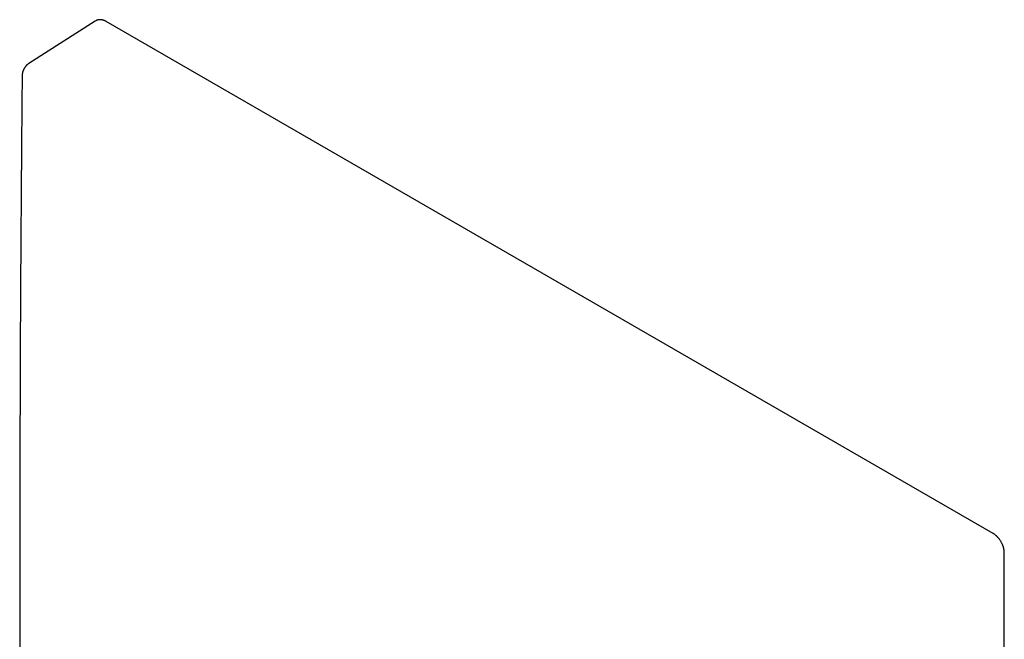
# Model space of a CAD drawing. Header units: millimetres. Extents: x 8 to 622, y 12 to 524.
# Tile 6 of 8: x 498 to 613, y 177 to 249. Entities that reach past the tile are written whole.
import ezdxf

# ---------------------------------------------------------------- set-up
doc = ezdxf.new("R2010")
doc.units = ezdxf.units.MM

msp = doc.modelspace()

# ---------------------------------------------------------------- linework, layer by layer
at = {"color": 7, "linetype": 'Continuous', "lineweight": 30}
for p, q in [((507.05, 248.85), (499.34, 243.92)), ((507.06, 248.85), (507.06, 248.85)), ((611.56, 189.21), (508.34, 248.8)), ((499.34, 243.92), (499.34, 243.91)), ((612.87, 67.75), (612.87, 186.94))]:
    msp.add_line(p, q, dxfattribs=at)
for points, knots in [([(508.34, 248.8), (508.32, 248.81), (508.29, 248.83), (508.24, 248.85), (508.21, 248.87), (508.18, 248.88), (508.16, 248.89), (508.12, 248.91), (508.08, 248.92), (508.03, 248.94), (507.98, 248.95), (507.94, 248.97), (507.9, 248.98), (507.86, 248.99), (507.81, 248.99), (507.78, 249), (507.74, 249), (507.71, 249.01), (507.67, 249.01), (507.63, 249.01), (507.59, 249.01), (507.56, 249.01), (507.53, 249.01), (507.49, 249), (507.45, 249), (507.41, 248.99), (507.37, 248.98), (507.34, 248.97), (507.3, 248.96), (507.26, 248.95), (507.23, 248.94), (507.19, 248.92), (507.15, 248.9), (507.12, 248.89), (507.1, 248.87), (507.09, 248.87)], [0, 0, 0, 0, 0.046982, 0.0839933, 0.110939, 0.1302317, 0.1504485, 0.1723304, 0.2096584, 0.249566, 0.2902168, 0.3240547, 0.3536136, 0.3859882, 0.4221569, 0.4487945, 0.4721179, 0.4969488, 0.529501, 0.562952, 0.589416, 0.6112907, 0.6354012, 0.6619948, 0.6981177, 0.7339694, 0.7633383, 0.7863849, 0.8185247, 0.8508034, 0.8776943, 0.9074315, 0.9422201, 0.9823085, 1, 1, 1, 1]), ([(499.34, 243.92), (499.33, 243.91), (499.3, 243.89), (499.27, 243.87), (499.24, 243.85), (499.22, 243.83), (499.21, 243.82), (499.19, 243.81), (499.18, 243.8), (499.16, 243.78), (499.14, 243.76), (499.11, 243.74), (499.09, 243.72), (499.06, 243.69), (499.04, 243.67), (499.03, 243.66), (499.01, 243.64), (498.98, 243.61), (498.95, 243.58), (498.93, 243.54), (498.9, 243.5), (498.87, 243.46), (498.84, 243.42), (498.81, 243.37), (498.79, 243.33), (498.76, 243.29), (498.74, 243.25), (498.72, 243.21), (498.71, 243.17), (498.69, 243.14), (498.67, 243.1), (498.66, 243.05), (498.64, 243.01), (498.63, 242.97), (498.62, 242.94), (498.61, 242.91), (498.61, 242.88), (498.6, 242.85), (498.59, 242.81), (498.58, 242.78), (498.58, 242.75), (498.57, 242.72), (498.57, 242.69), (498.56, 242.66), (498.56, 242.63), (498.56, 242.6), (498.56, 242.58), (498.55, 242.55), (498.55, 242.5), (498.55, 242.46), (498.55, 242.44)], [0, 0, 0, 0, 0.029939, 0.053485, 0.070638, 0.084601, 0.094951, 0.106188, 0.118314, 0.132017, 0.147902, 0.165964, 0.185551, 0.206294, 0.221683, 0.233784, 0.248834, 0.267124, 0.298302, 0.326072, 0.347909, 0.379496, 0.412859, 0.436608, 0.464611, 0.496763, 0.524899, 0.546508, 0.566586, 0.589232, 0.616791, 0.643087, 0.670427, 0.693417, 0.712524, 0.728837, 0.744065, 0.764204, 0.788372, 0.808821, 0.824096, 0.841311, 0.858459, 0.877829, 0.893823, 0.905847, 0.918079, 0.937647, 0.964853, 1, 1, 1, 1]), ([(498.55, 242.44), (498.55, 242.24), (498.55, 241.84), (498.54, 241.24), (498.53, 240.66), (498.53, 240.09), (498.52, 239.53), (498.52, 238.99), (498.51, 238.44), (498.51, 237.88), (498.5, 237.32), (498.5, 236.77), (498.49, 236.24), (498.49, 235.71), (498.49, 235.2), (498.48, 234.7), (498.48, 234.21), (498.47, 233.74), (498.47, 233.28), (498.47, 232.83), (498.46, 232.39), (498.46, 231.96), (498.46, 231.53), (498.45, 231.09), (498.45, 230.64), (498.45, 230.2), (498.44, 229.77), (498.44, 229.36), (498.44, 228.96), (498.43, 228.56), (498.43, 228.18), (498.43, 227.8), (498.43, 227.42), (498.42, 227.05), (498.42, 226.7), (498.42, 226.36), (498.42, 226.03), (498.41, 225.72), (498.41, 225.42), (498.41, 225.13), (498.41, 224.85), (498.41, 224.58), (498.4, 224.32), (498.4, 224.06), (498.4, 223.62), (498.4, 223), (498.39, 222.13), (498.38, 221.19), (498.38, 220.2), (498.37, 219.2), (498.37, 218.21), (498.36, 217.21), (498.36, 216.21), (498.35, 215.2), (498.34, 214.19), (498.34, 213.18), (498.33, 211.58), (498.32, 209.39), (498.31, 206.03), (498.3, 202.1), (498.28, 197.58), (498.27, 193.06), (498.27, 188.54), (498.27, 184.1), (498.27, 179.74), (498.27, 175.46), (498.28, 171.19), (498.29, 166.92), (498.3, 162.66), (498.31, 158.48), (498.33, 155.52), (498.33, 153.77), (498.34, 153.15), (498.34, 152.53), (498.34, 151.91), (498.35, 151.31), (498.35, 150.73), (498.35, 150.35), (498.35, 150.16)], [0, 0, 0, 0, 0.006555, 0.012969, 0.019247, 0.025391, 0.031406, 0.037293, 0.043056, 0.049255, 0.055311, 0.061227, 0.067006, 0.072653, 0.078169, 0.083558, 0.088823, 0.093966, 0.09899, 0.103811, 0.108521, 0.113124, 0.117621, 0.122604, 0.127457, 0.13218, 0.136778, 0.141252, 0.145604, 0.149837, 0.153954, 0.158143, 0.162209, 0.166153, 0.169977, 0.173683, 0.177274, 0.180594, 0.183813, 0.18693, 0.189947, 0.192866, 0.195688, 0.198442, 0.201202, 0.209941, 0.218773, 0.229404, 0.240156, 0.251023, 0.261713, 0.272502, 0.283382, 0.294293, 0.305206, 0.316123, 0.327043, 0.3571, 0.387179, 0.436064, 0.485004, 0.534019, 0.583058, 0.632085, 0.678497, 0.724929, 0.771352, 0.817735, 0.864089, 0.91038, 0.953846, 0.960673, 0.9675, 0.97427, 0.980937, 0.987499, 0.993953, 1, 1, 1, 1]), ([(612.87, 186.94), (612.87, 186.97), (612.87, 187.03), (612.87, 187.11), (612.86, 187.18), (612.85, 187.24), (612.84, 187.3), (612.83, 187.36), (612.82, 187.43), (612.8, 187.5), (612.78, 187.56), (612.76, 187.64), (612.73, 187.73), (612.69, 187.83), (612.65, 187.93), (612.6, 188.03), (612.55, 188.13), (612.49, 188.25), (612.4, 188.39), (612.32, 188.51), (612.26, 188.59), (612.22, 188.63), (612.18, 188.68), (612.14, 188.73), (612.11, 188.77), (612.08, 188.8), (612.04, 188.84), (612, 188.88), (611.95, 188.92), (611.91, 188.96), (611.87, 188.99), (611.84, 189.02), (611.81, 189.04), (611.78, 189.07), (611.74, 189.1), (611.69, 189.13), (611.63, 189.17), (611.59, 189.2), (611.56, 189.21)], [0, 0, 0, 0, 0.036806, 0.068673, 0.09575, 0.11881, 0.138579, 0.159736, 0.187525, 0.214696, 0.240224, 0.264232, 0.299782, 0.339912, 0.380229, 0.419335, 0.458331, 0.497307, 0.562778, 0.628337, 0.649081, 0.670551, 0.692856, 0.715363, 0.73425, 0.749798, 0.767648, 0.79137, 0.81674, 0.838006, 0.856076, 0.868802, 0.88226, 0.897199, 0.916268, 0.939729, 0.967625, 1, 1, 1, 1])]:
    msp.add_open_spline(points, degree=3, knots=knots, dxfattribs=at)

doc.saveas('drawing.dxf')
